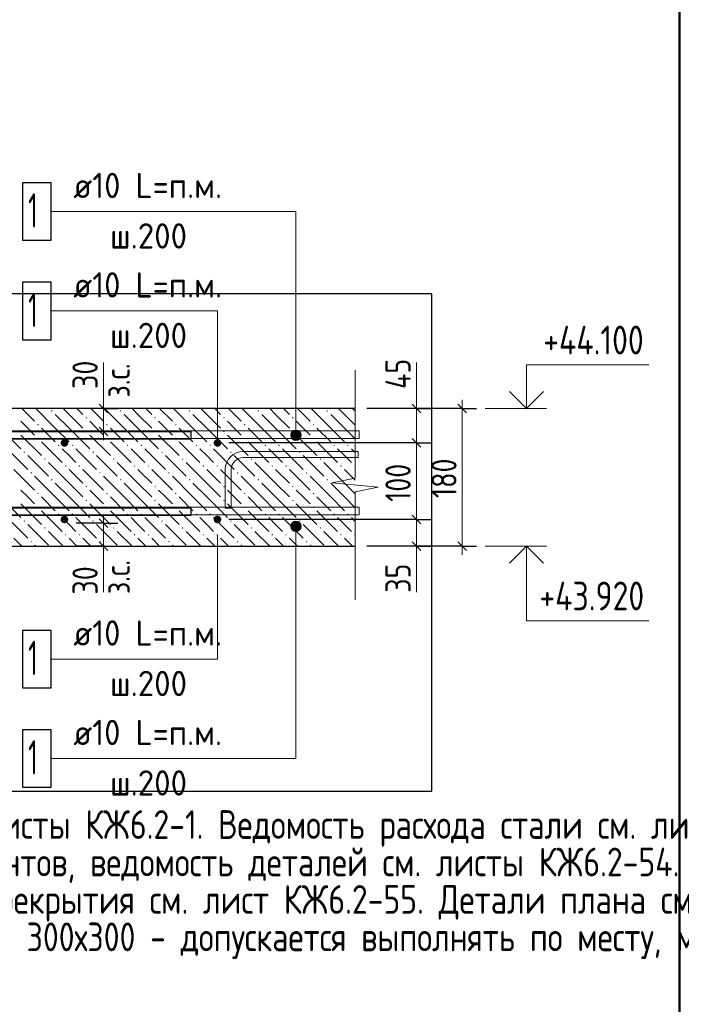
# Model space of a CAD drawing. Header units: millimetres. Extents: x 0 to 26306, y 0 to 29700.
# Tile 8 of 14: x 14750 to 20515, y 7100 to 15680. Entities that reach past the tile are written whole.
import ezdxf

# ---------------------------------------------------------------- set-up
doc = ezdxf.new("R2010")
doc.units = ezdxf.units.MM
for name, color, linetype, lineweight in [('Standard', 7, 'Continuous', 25), ('ЖБ Перекрытие верхний уровень', 7, 'Continuous', 35), ('Обрамление проемов стержнями', 7, 'Continuous', 25), ('Позиционная метка линия выноска', 7, 'Continuous', 13), ('Примечания', 7, 'Continuous', 25), ('Размерная выноска', 7, 'Continuous', 13)]:
    doc.layers.add(name, color=color, linetype=linetype, lineweight=lineweight)
for name, color, linetype, lineweight, true_color in [('Обрамление П-обр. равн.', 7, 'Continuous', 25, 0x5f1e0f), ('Фиксатор', 7, 'Continuous', 13, 0x494949), ('Фоновоя арматура Х1', 7, 'Continuous', 18, 0x656565)]:
    doc.layers.add(name, color=color, linetype=linetype, lineweight=lineweight, true_color=true_color)
doc.styles.add('ARIAL', font='arial.ttf')
doc.styles.add('GOST 2.304-81', font='txt')
doc.styles.add('ISOCPEUR', font='txt')

msp = doc.modelspace()

# ---------------------------------------------------------------- hatches: boundary and pattern name
at = {"layer": 'ЖБ Перекрытие верхний уровень', "linetype": 'Continuous', "lineweight": 18, "transparency": 33554687}
for points in [[(15023.1, 12270.9), (15029.7, 12277.4), (15036.2, 12270.9), (15029.7, 12264.4)], [(15623.1, 12270.9), (15629.7, 12277.4), (15636.2, 12270.9), (15629.7, 12264.4)], [(16223.1, 12270.9), (16229.7, 12277.4), (16236.2, 12270.9), (16229.7, 12264.4)], [(16823.1, 12270.9), (16829.7, 12277.4), (16836.2, 12270.9), (16829.7, 12264.4)], [(17423.1, 12270.9), (17429.7, 12277.4), (17436.2, 12270.9), (17429.7, 12264.4)], [(15323.1, 12210.9), (15329.7, 12217.4), (15336.2, 12210.9), (15329.7, 12204.4)], [(15923.1, 12210.9), (15929.7, 12217.4), (15936.2, 12210.9), (15929.7, 12204.4)], [(16523.1, 12210.9), (16529.7, 12217.4), (16536.2, 12210.9), (16529.7, 12204.4)], [(17123.1, 12210.9), (17129.7, 12217.4), (17136.2, 12210.9), (17129.7, 12204.4)], [(14903.2, 12150.9), (14909.6, 12157.4), (14916.1, 12150.9), (14909.6, 12144.4)], [(15503.2, 12150.9), (15509.6, 12157.4), (15516.1, 12150.9), (15509.6, 12144.4)], [(16103.2, 12150.9), (16109.6, 12157.4), (16116.1, 12150.9), (16109.6, 12144.4)], [(16703.2, 12150.9), (16709.6, 12157.4), (16716.1, 12150.9), (16709.6, 12144.4)], [(17303.2, 12150.9), (17309.6, 12157.4), (17316.1, 12150.9), (17309.6, 12144.4)], [(14903.2, 12030.9), (14909.6, 12037.4), (14916.1, 12030.9), (14909.6, 12024.4)], [(15323.1, 12090.9), (15329.7, 12097.4), (15336.2, 12090.9), (15329.7, 12084.4)], [(15503.2, 12030.9), (15509.6, 12037.4), (15516.1, 12030.9), (15509.6, 12024.4)], [(15923.1, 12090.9), (15929.7, 12097.4), (15936.2, 12090.9), (15929.7, 12084.4)], [(16103.2, 12030.9), (16109.6, 12037.4), (16116.1, 12030.9), (16109.6, 12024.4)], [(16523.1, 12090.9), (16529.7, 12097.4), (16536.2, 12090.9), (16529.7, 12084.4)], [(16703.2, 12030.9), (16709.6, 12037.4), (16716.1, 12030.9), (16709.6, 12024.4)], [(17123.1, 12090.9), (17129.7, 12097.4), (17136.2, 12090.9), (17129.7, 12084.4)], [(17303.2, 12030.9), (17309.6, 12037.4), (17316.1, 12030.9), (17309.6, 12024.4)], [(15083.2, 11970.9), (15089.7, 11977.4), (15096.1, 11970.9), (15089.7, 11964.4)], [(15203.2, 11970.9), (15209.6, 11977.4), (15216.1, 11970.9), (15209.6, 11964.4)], [(15683.2, 11970.9), (15689.7, 11977.4), (15696.1, 11970.9), (15689.7, 11964.4)], [(15803.2, 11970.9), (15809.6, 11977.4), (15816.1, 11970.9), (15809.6, 11964.4)], [(16283.2, 11970.9), (16289.7, 11977.4), (16296.1, 11970.9), (16289.7, 11964.4)], [(16403.2, 11970.9), (16409.6, 11977.4), (16416.1, 11970.9), (16409.6, 11964.4)], [(16883.2, 11970.9), (16889.7, 11977.4), (16896.1, 11970.9), (16889.7, 11964.4)], [(17003.2, 11970.9), (17009.6, 11977.4), (17016.1, 11970.9), (17009.6, 11964.4)], [(17483.2, 11970.9), (17489.7, 11977.4), (17496.1, 11970.9), (17489.7, 11964.4)], [(17603.2, 11970.9), (17609.6, 11977.4), (17616.1, 11970.9), (17609.6, 11964.4)], [(14783.2, 11910.9), (14789.7, 11917.4), (14796.1, 11910.9), (14789.7, 11904.4)], [(14963.2, 11850.9), (14969.7, 11857.4), (14976.2, 11850.9), (14969.7, 11844.4)], [(15383.2, 11910.9), (15389.7, 11917.4), (15396.1, 11910.9), (15389.7, 11904.4)], [(15563.2, 11850.9), (15569.7, 11857.4), (15576.2, 11850.9), (15569.7, 11844.4)], [(15983.2, 11910.9), (15989.7, 11917.4), (15996.1, 11910.9), (15989.7, 11904.4)], [(16163.2, 11850.9), (16169.7, 11857.4), (16176.2, 11850.9), (16169.7, 11844.4)], [(16583.2, 11910.9), (16589.7, 11917.4), (16596.1, 11910.9), (16589.7, 11904.4)], [(16763.2, 11850.9), (16769.7, 11857.4), (16776.2, 11850.9), (16769.7, 11844.4)], [(17183.2, 11910.9), (17189.7, 11917.4), (17196.1, 11910.9), (17189.7, 11904.4)], [(17363.2, 11850.9), (17369.7, 11857.4), (17376.2, 11850.9), (17369.7, 11844.4)], [(15143.2, 11790.9), (15149.7, 11797.4), (15156.2, 11790.9), (15149.7, 11784.4)], [(15263.2, 11790.9), (15269.7, 11797.4), (15276.2, 11790.9), (15269.7, 11784.4)], [(15743.2, 11790.9), (15749.7, 11797.4), (15756.2, 11790.9), (15749.7, 11784.4)], [(15863.2, 11790.9), (15869.7, 11797.4), (15876.2, 11790.9), (15869.7, 11784.4)], [(16343.2, 11790.9), (16349.7, 11797.4), (16356.2, 11790.9), (16349.7, 11784.4)], [(16463.2, 11790.9), (16469.7, 11797.4), (16476.2, 11790.9), (16469.7, 11784.4)], [(16943.2, 11790.9), (16949.7, 11797.4), (16956.2, 11790.9), (16949.7, 11784.4)], [(17063.2, 11790.9), (17069.7, 11797.4), (17076.2, 11790.9), (17069.7, 11784.4)], [(17543.2, 11790.9), (17549.7, 11797.4), (17556.2, 11790.9), (17549.7, 11784.4)], [(17663.2, 11790.9), (17669.7, 11797.4), (17673, 11794.1), (17673, 11787.7), (17669.7, 11784.4)], [(14843.2, 11730.9), (14849.7, 11737.4), (14856.2, 11730.9), (14849.7, 11724.4)], [(15023.1, 11670.9), (15029.7, 11677.4), (15036.2, 11670.9), (15029.7, 11664.4)], [(15443.2, 11730.9), (15449.7, 11737.4), (15456.2, 11730.9), (15449.7, 11724.4)], [(15623.1, 11670.9), (15629.7, 11677.4), (15636.2, 11670.9), (15629.7, 11664.4)], [(16043.2, 11730.9), (16049.7, 11737.4), (16056.2, 11730.9), (16049.7, 11724.4)], [(16223.1, 11670.9), (16229.7, 11677.4), (16236.2, 11670.9), (16229.7, 11664.4)], [(16643.2, 11730.9), (16649.7, 11737.4), (16656.2, 11730.9), (16649.7, 11724.4)], [(16823.1, 11670.9), (16829.7, 11677.4), (16836.2, 11670.9), (16829.7, 11664.4)], [(17243.2, 11730.9), (17249.7, 11737.4), (17256.2, 11730.9), (17249.7, 11724.4)], [(17423.1, 11670.9), (17429.7, 11677.4), (17436.2, 11670.9), (17429.7, 11664.4)], [(15323.1, 11610.9), (15329.7, 11617.4), (15336.2, 11610.9), (15329.7, 11604.4)], [(15923.1, 11610.9), (15929.7, 11617.4), (15936.2, 11610.9), (15929.7, 11604.4)], [(16523.1, 11610.9), (16529.7, 11617.4), (16536.2, 11610.9), (16529.7, 11604.4)], [(17123.1, 11610.9), (17129.7, 11617.4), (17136.2, 11610.9), (17129.7, 11604.4)], [(14903.2, 11550.9), (14909.6, 11557.4), (14916.1, 11550.9), (14909.6, 11544.4)], [(15323.1, 11490.9), (15329.7, 11497.4), (15336.2, 11490.9), (15329.7, 11484.4)], [(15503.2, 11550.9), (15509.6, 11557.4), (15516.1, 11550.9), (15509.6, 11544.4)], [(15923.1, 11490.9), (15929.7, 11497.4), (15936.2, 11490.9), (15929.7, 11484.4)], [(16103.2, 11550.9), (16109.6, 11557.4), (16116.1, 11550.9), (16109.6, 11544.4)], [(16523.1, 11490.9), (16529.7, 11497.4), (16536.2, 11490.9), (16529.7, 11484.4)], [(16703.2, 11550.9), (16709.6, 11557.4), (16716.1, 11550.9), (16709.6, 11544.4)], [(17123.1, 11490.9), (17129.7, 11497.4), (17136.2, 11490.9), (17129.7, 11484.4)], [(17303.2, 11550.9), (17309.6, 11557.4), (17316.1, 11550.9), (17309.6, 11544.4)], [(14903.2, 11430.9), (14909.6, 11437.4), (14916.1, 11430.9), (14909.6, 11424.4)], [(15503.2, 11430.9), (15509.6, 11437.4), (15516.1, 11430.9), (15509.6, 11424.4)], [(16103.2, 11430.9), (16109.6, 11437.4), (16116.1, 11430.9), (16109.6, 11424.4)], [(16703.2, 11430.9), (16709.6, 11437.4), (16716.1, 11430.9), (16709.6, 11424.4)], [(17303.2, 11430.9), (17309.6, 11437.4), (17316.1, 11430.9), (17309.6, 11424.4)], [(15083.2, 11370.9), (15089.7, 11377.4), (15096.1, 11370.9), (15089.7, 11364.4)], [(15203.2, 11370.9), (15209.6, 11377.4), (15216.1, 11370.9), (15209.6, 11364.4)], [(15683.2, 11370.9), (15689.7, 11377.4), (15696.1, 11370.9), (15689.7, 11364.4)], [(15803.2, 11370.9), (15809.6, 11377.4), (15816.1, 11370.9), (15809.6, 11364.4)], [(16283.2, 11370.9), (16289.7, 11377.4), (16296.1, 11370.9), (16289.7, 11364.4)], [(16403.2, 11370.9), (16409.6, 11377.4), (16416.1, 11370.9), (16409.6, 11364.4)], [(16883.2, 11370.9), (16889.7, 11377.4), (16896.1, 11370.9), (16889.7, 11364.4)], [(17003.2, 11370.9), (17009.6, 11377.4), (17016.1, 11370.9), (17009.6, 11364.4)], [(17483.2, 11370.9), (17489.7, 11377.4), (17496.1, 11370.9), (17489.7, 11364.4)], [(17603.2, 11370.9), (17609.6, 11377.4), (17616.1, 11370.9), (17609.6, 11364.4)], [(14783.2, 11310.9), (14789.7, 11317.4), (14796.1, 11310.9), (14789.7, 11304.4)], [(14963.2, 11250.9), (14969.7, 11257.4), (14976.2, 11250.9), (14969.7, 11244.4)], [(15383.2, 11310.9), (15389.7, 11317.4), (15396.1, 11310.9), (15389.7, 11304.4)], [(15563.2, 11250.9), (15569.7, 11257.4), (15576.2, 11250.9), (15569.7, 11244.4)], [(15983.2, 11310.9), (15989.7, 11317.4), (15996.1, 11310.9), (15989.7, 11304.4)], [(16163.2, 11250.9), (16169.7, 11257.4), (16176.2, 11250.9), (16169.7, 11244.4)], [(16583.2, 11310.9), (16589.7, 11317.4), (16596.1, 11310.9), (16589.7, 11304.4)], [(16763.2, 11250.9), (16769.7, 11257.4), (16776.2, 11250.9), (16769.7, 11244.4)], [(17183.2, 11310.9), (17189.7, 11317.4), (17196.1, 11310.9), (17189.7, 11304.4)], [(17363.2, 11250.9), (17369.7, 11257.4), (17376.2, 11250.9), (17369.7, 11244.4)], [(15143.2, 11190.9), (15149.7, 11197.4), (15156.2, 11190.9), (15149.7, 11184.4)], [(15263.2, 11190.9), (15269.7, 11197.4), (15276.2, 11190.9), (15269.7, 11184.4)], [(15743.2, 11190.9), (15749.7, 11197.4), (15756.2, 11190.9), (15749.7, 11184.4)], [(15863.2, 11190.9), (15869.7, 11197.4), (15876.2, 11190.9), (15869.7, 11184.4)], [(16343.2, 11190.9), (16349.7, 11197.4), (16356.2, 11190.9), (16349.7, 11184.4)], [(16463.2, 11190.9), (16469.7, 11197.4), (16476.2, 11190.9), (16469.7, 11184.4)], [(16943.2, 11190.9), (16949.7, 11197.4), (16956.2, 11190.9), (16949.7, 11184.4)], [(17063.2, 11190.9), (17069.7, 11197.4), (17076.2, 11190.9), (17069.7, 11184.4)], [(17543.2, 11190.9), (17549.7, 11197.4), (17556.2, 11190.9), (17549.7, 11184.4)], [(17663.2, 11190.9), (17669.7, 11197.4), (17673, 11194.1), (17673, 11187.7), (17669.7, 11184.4)], [(14843.2, 11130.9), (14849.7, 11137.4), (14856.2, 11130.9), (14849.7, 11124.4)], [(15443.2, 11130.9), (15449.7, 11137.4), (15456.2, 11130.9), (15449.7, 11124.4)], [(16043.2, 11130.9), (16049.7, 11137.4), (16056.2, 11130.9), (16049.7, 11124.4)], [(16643.2, 11130.9), (16649.7, 11137.4), (16656.2, 11130.9), (16649.7, 11124.4)], [(17243.2, 11130.9), (17249.7, 11137.4), (17256.2, 11130.9), (17249.7, 11124.4)]]:
    msp.add_hatch(color=7, dxfattribs=at).paths.add_polyline_path(points, flags=16)
at = {"layer": 'Позиционная метка линия выноска', "linetype": 'Continuous', "lineweight": 13, "transparency": 33554687}
for points in [[(17134.1, 12097), (17179.1, 12097), (17156.6, 12103.3)], [(17195.3, 12080.8), (17117.9, 12080.8), (17111.6, 12058.3)], [(17195.3, 12080.8), (17111.6, 12058.3), (17201.6, 12058.3)], [(17201.6, 12058.3), (17111.6, 12058.3), (17117.9, 12035.8)], [(17179.1, 12097), (17134.1, 12097), (17117.9, 12080.8)], [(17179.1, 12097), (17117.9, 12080.8), (17195.3, 12080.8)], [(17201.6, 12058.3), (17117.9, 12035.8), (17195.3, 12035.8)], [(17195.3, 12035.8), (17117.9, 12035.8), (17134.1, 12019.6)], [(17195.3, 12035.8), (17134.1, 12019.6), (17179.1, 12019.6)], [(17179.1, 12019.6), (17134.1, 12019.6), (17156.6, 12013.3)], [(17111.6, 11265), (17201.6, 11265), (17195.3, 11287.5)], [(17111.6, 11265), (17195.3, 11287.5), (17117.9, 11287.5)], [(17117.9, 11242.5), (17201.6, 11265), (17111.6, 11265)], [(17117.9, 11287.5), (17195.3, 11287.5), (17179.1, 11303.7)], [(17117.9, 11287.5), (17179.1, 11303.7), (17134.1, 11303.7)], [(17117.9, 11242.5), (17195.3, 11242.5), (17201.6, 11265)], [(17134.1, 11226.3), (17195.3, 11242.5), (17117.9, 11242.5)], [(17134.1, 11303.7), (17179.1, 11303.7), (17156.6, 11310)], [(17134.1, 11226.3), (17179.1, 11226.3), (17195.3, 11242.5)], [(17179.1, 11226.3), (17134.1, 11226.3), (17156.6, 11220)]]:
    msp.add_hatch(color=7, dxfattribs=at).paths.add_polyline_path(points)
at = {"layer": 'Фоновоя арматура Х1', "linetype": 'Continuous', "lineweight": 18, "transparency": 33554687}
for points in [[(15173, 11991.7), (15170.4, 12004.4), (15163.2, 12015.2), (15152.4, 12022.5), (15139.6, 12025), (15126.9, 12022.5), (15116.1, 12015.2), (15108.8, 12004.4), (15106.3, 11991.7), (15108.8, 11978.9), (15116.1, 11968.1), (15126.9, 11960.9), (15139.6, 11958.3), (15152.4, 11960.9), (15163.2, 11968.1), (15170.4, 11978.9)], [(16506.3, 11991.7), (16503.8, 12004.4), (16496.5, 12015.2), (16485.7, 12022.5), (16473, 12025), (16460.2, 12022.5), (16449.4, 12015.2), (16442.2, 12004.4), (16439.6, 11991.7), (16442.2, 11978.9), (16449.4, 11968.1), (16460.2, 11960.9), (16473, 11958.3), (16485.7, 11960.9), (16496.5, 11968.1), (16503.8, 11978.9)], [(15173, 11325), (15170.4, 11337.8), (15163.2, 11348.6), (15152.4, 11355.8), (15139.6, 11358.3), (15126.9, 11355.8), (15116.1, 11348.6), (15108.8, 11337.8), (15106.3, 11325), (15108.8, 11312.2), (15116.1, 11301.4), (15126.9, 11294.2), (15139.6, 11291.7), (15152.4, 11294.2), (15163.2, 11301.4), (15170.4, 11312.2)], [(16506.3, 11325), (16503.8, 11337.8), (16496.5, 11348.6), (16485.7, 11355.8), (16473, 11358.3), (16460.2, 11355.8), (16449.4, 11348.6), (16442.2, 11337.8), (16439.6, 11325), (16442.2, 11312.2), (16449.4, 11301.4), (16460.2, 11294.2), (16473, 11291.7), (16485.7, 11294.2), (16496.5, 11301.4), (16503.8, 11312.2)]]:
    msp.add_hatch(color=7, dxfattribs=at).paths.add_polyline_path(points)

# ---------------------------------------------------------------- linework, layer by layer
at = {"layer": 'Standard', "color": 7, "linetype": 'Continuous', "lineweight": 13, "transparency": 33554687}
for p, q in [((15479.4, 12291.7), (15479.4, 12366.7)), ((18206.3, 12291.7), (18206.3, 12366.7)), ((18606.3, 12291.7), (18606.3, 12366.7)), ((15479.4, 12091.7), (15479.4, 12291.7)), ((18206.3, 12291.7), (18206.3, 11991.7)), ((15479.4, 12091.7), (15479.4, 12016.7)), ((18206.3, 11991.7), (18206.3, 11325)), ((15479.4, 11291.7), (15479.4, 11366.7)), ((15479.4, 11291.7), (15479.4, 11091.7)), ((18206.3, 11325), (18206.3, 11091.7)), ((15479.4, 11091.7), (15479.4, 11016.7)), ((18206.3, 11091.7), (18206.3, 11016.7)), ((18606.3, 11091.7), (18606.3, 11016.7))]:
    msp.add_line(p, q, dxfattribs=at)
at = {"layer": 'Standard', "color": 251, "linetype": 'Continuous', "lineweight": -3, "true_color": 0x656565, "transparency": 33554687}
for p, q in [((15479.4, 12291.7), (15242.9, 12291.7)), ((15479.4, 12291.7), (15354.4, 12291.7)), ((15479.4, 12291.7), (15604.4, 12291.7)), ((18606.3, 12291.7), (17773, 12291.7)), ((18206.3, 12291.7), (18081.3, 12291.7)), ((18206.3, 12291.7), (18331.3, 12291.7)), ((18606.3, 12291.7), (18481.3, 12291.7)), ((18606.3, 12291.7), (18731.3, 12291.7)), ((15479.4, 12091.7), (15241.3, 12091.7)), ((15479.4, 12091.7), (15354.4, 12091.7)), ((15479.4, 12091.7), (15604.4, 12091.7)), ((18206.3, 11991.7), (18081.3, 11991.7)), ((18206.3, 11991.7), (18331.3, 11991.7)), ((15479.4, 11291.7), (15241.3, 11291.7)), ((15479.4, 11291.7), (15354.4, 11291.7)), ((15479.4, 11291.7), (15604.4, 11291.7)), ((18206.3, 11325), (18081.3, 11325)), ((18206.3, 11325), (18331.3, 11325)), ((15479.4, 11091.7), (15242.9, 11091.7)), ((15479.4, 11091.7), (15354.4, 11091.7)), ((15479.4, 11091.7), (15604.4, 11091.7)), ((18606.3, 11091.7), (17773, 11091.7)), ((18206.3, 11091.7), (18081.3, 11091.7)), ((18206.3, 11091.7), (18331.3, 11091.7)), ((18606.3, 11091.7), (18481.3, 11091.7)), ((18606.3, 11091.7), (18731.3, 11091.7))]:
    msp.add_line(p, q, dxfattribs=at)
at = {"layer": 'Standard', "color": 7, "linetype": 'Continuous', "lineweight": 25, "transparency": 33554687}
for p, q in [((15516.9, 12254.2), (15441.9, 12329.2)), ((18168.8, 12329.2), (18243.8, 12254.2)), ((18568.8, 12329.2), (18643.8, 12254.2)), ((15516.9, 12054.2), (15441.9, 12129.2)), ((18168.8, 12029.2), (18243.8, 11954.2)), ((15441.9, 11329.2), (15516.9, 11254.2)), ((18168.8, 11362.5), (18243.8, 11287.5)), ((15441.9, 11129.2), (15516.9, 11054.2)), ((18168.8, 11129.2), (18243.8, 11054.2)), ((18568.8, 11129.2), (18643.8, 11054.2))]:
    msp.add_line(p, q, dxfattribs=at)
at = {"layer": 'Standard', "color": 7, "linetype": 'Continuous', "lineweight": 50, "transparency": 33554687}
msp.add_lwpolyline([(2000, 29200), (20500, 29200), (20500, 500), (2000, 500), (2000, 29200)], close=True, dxfattribs=at)
at = {"layer": 'Standard', "color": 254, "linetype": 'Continuous', "lineweight": 25, "true_color": 0xc4c4ff, "transparency": 33554687}
msp.add_lwpolyline([(10006.3, 8958.3), (18339.6, 8958.3), (18339.6, 13291.7), (10006.3, 13291.7), (10006.3, 8958.3)], dxfattribs=at)
at = {"layer": 'Standard', "color": 251, "linetype": 'Continuous', "lineweight": -3, "true_color": 0x656565, "transparency": 33554687}
for points in [[(18206.3, 12291.7), (18189.3, 12291.7), (18189.3, 12291.7), (18189.3, 12291.7), (18189.3, 12291.7), (17773, 12291.7)], [(18206.3, 11991.7), (18189.3, 11991.7), (18189.3, 11991.7), (18189.3, 11991.7), (18189.3, 11991.7), (16573, 11991.7)], [(18206.3, 11325), (18189.3, 11325), (18189.3, 11325), (16573, 11325)], [(18206.3, 11091.7), (18189.3, 11091.7), (18189.3, 11091.7), (17773, 11091.7)]]:
    msp.add_lwpolyline(points, dxfattribs=at)
at = {"layer": 'Standard', "color": 7, "linetype": 'Continuous', "lineweight": 13, "transparency": 33554687}
msp.add_lwpolyline([(18606.3, 12291.7), (18606.3, 11695.2), (18606.3, 11695.2), (18606.3, 11091.7)], dxfattribs=at)
at = {"layer": 'ЖБ Перекрытие верхний уровень', "color": 7, "linetype": 'Continuous', "lineweight": 25, "transparency": 33554687}
for p, q in [((17673, 12291.7), (13206.3, 12291.7)), ((14406.3, 11091.7), (17673, 11091.7))]:
    msp.add_line(p, q, dxfattribs=at)
at = {"layer": 'ЖБ Перекрытие верхний уровень', "color": 9, "linetype": 'Continuous', "lineweight": 18, "true_color": 0xc7c7c7, "transparency": 33554687}
for p, q in [((14768.9, 12291.7), (14879.7, 12180.9)), ((15059.6, 12120.9), (14888.9, 12291.7)), ((15179.7, 12240.9), (15128.9, 12291.7)), ((15248.9, 12291.7), (15299.7, 12240.9)), ((15368.9, 12291.7), (15479.7, 12180.9)), ((15659.6, 12120.9), (15488.9, 12291.7)), ((15779.7, 12240.9), (15728.9, 12291.7)), ((15848.9, 12291.7), (15899.7, 12240.9)), ((15968.9, 12291.7), (16079.7, 12180.9)), ((16259.6, 12120.9), (16088.9, 12291.7)), ((16379.7, 12240.9), (16328.9, 12291.7)), ((16448.9, 12291.7), (16499.7, 12240.9)), ((16568.9, 12291.7), (16679.7, 12180.9)), ((16859.6, 12120.9), (16688.9, 12291.7)), ((16979.7, 12240.9), (16928.9, 12291.7)), ((17048.9, 12291.7), (17099.7, 12240.9)), ((17168.9, 12291.7), (17279.7, 12180.9)), ((17459.6, 12120.9), (17288.9, 12291.7)), ((17579.7, 12240.9), (17528.9, 12291.7)), ((17648.9, 12291.7), (17673, 12267.6)), ((15059.6, 12240.9), (15179.7, 12120.9)), ((15179.7, 12240.9), (15299.7, 12120.9)), ((15659.6, 12240.9), (15779.7, 12120.9)), ((15779.7, 12240.9), (15899.7, 12120.9)), ((16259.6, 12240.9), (16379.7, 12120.9)), ((16379.7, 12240.9), (16499.7, 12120.9)), ((16859.6, 12240.9), (16979.7, 12120.9)), ((16979.7, 12240.9), (17099.7, 12120.9)), ((17459.6, 12240.9), (17579.7, 12120.9)), ((17579.7, 12240.9), (17673, 12147.6)), ((14579.7, 12120.9), (14759.6, 11940.9)), ((14819.6, 12120.9), (14759.6, 12180.9)), ((14879.7, 12060.9), (14819.6, 12120.9)), ((14939.6, 12120.9), (15059.6, 12000.9)), ((15059.6, 12120.9), (15179.7, 12000.9)), ((15179.7, 12120.9), (15359.6, 11940.9)), ((15419.6, 12120.9), (15359.6, 12180.9)), ((15479.7, 12060.9), (15419.6, 12120.9)), ((15539.6, 12120.9), (15659.6, 12000.9)), ((15659.6, 12120.9), (15779.7, 12000.9)), ((15779.7, 12120.9), (15959.6, 11940.9)), ((16019.6, 12120.9), (15959.6, 12180.9)), ((16079.7, 12060.9), (16019.6, 12120.9)), ((16139.6, 12120.9), (16259.6, 12000.9)), ((16259.6, 12120.9), (16379.7, 12000.9)), ((16379.7, 12120.9), (16559.6, 11940.9)), ((16619.6, 12120.9), (16559.6, 12180.9)), ((16679.7, 12060.9), (16619.6, 12120.9)), ((16739.6, 12120.9), (16859.6, 12000.9)), ((16859.6, 12120.9), (16979.7, 12000.9)), ((16979.7, 12120.9), (17159.6, 11940.9)), ((17219.6, 12120.9), (17159.6, 12180.9)), ((17279.7, 12060.9), (17219.6, 12120.9)), ((17339.6, 12120.9), (17459.6, 12000.9)), ((17459.6, 12120.9), (17579.7, 12000.9)), ((17579.7, 12120.9), (17673, 12027.6)), ((14759.6, 12060.9), (14939.6, 11880.9)), ((15359.6, 12060.9), (15539.6, 11880.9)), ((15959.6, 12060.9), (16139.6, 11880.9)), ((16559.6, 12060.9), (16739.6, 11880.9)), ((17159.6, 12060.9), (17339.6, 11880.9)), ((14639.6, 11940.9), (14819.6, 11760.9)), ((14939.6, 12000.9), (15119.6, 11820.9)), ((15179.7, 11880.9), (15119.6, 11940.9)), ((15239.6, 11940.9), (15419.6, 11760.9)), ((15539.6, 12000.9), (15719.6, 11820.9)), ((15779.7, 11880.9), (15719.6, 11940.9)), ((15839.6, 11940.9), (16019.6, 11760.9)), ((16139.6, 12000.9), (16319.6, 11820.9)), ((16379.7, 11880.9), (16319.6, 11940.9)), ((16439.6, 11940.9), (16619.6, 11760.9)), ((16739.6, 12000.9), (16919.6, 11820.9)), ((16979.7, 11880.9), (16919.6, 11940.9)), ((17039.6, 11940.9), (17219.6, 11760.9)), ((17339.6, 12000.9), (17519.6, 11820.9)), ((17579.7, 11880.9), (17519.6, 11940.9)), ((17639.6, 11940.9), (17673, 11907.6)), ((14819.6, 11880.9), (14999.7, 11700.9)), ((15239.6, 11820.9), (15179.7, 11880.9)), ((15419.6, 11880.9), (15599.7, 11700.9)), ((15839.6, 11820.9), (15779.7, 11880.9)), ((16019.6, 11880.9), (16199.7, 11700.9)), ((16439.6, 11820.9), (16379.7, 11880.9)), ((16619.6, 11880.9), (16799.7, 11700.9)), ((17039.6, 11820.9), (16979.7, 11880.9)), ((17219.6, 11880.9), (17399.7, 11700.9)), ((17639.6, 11820.9), (17579.7, 11880.9)), ((14699.7, 11760.9), (14879.7, 11580.9)), ((15179.7, 11640.9), (14999.7, 11820.9)), ((15179.7, 11760.9), (15299.7, 11640.9)), ((15299.7, 11760.9), (15479.7, 11580.9)), ((15779.7, 11640.9), (15599.7, 11820.9)), ((15779.7, 11760.9), (15899.7, 11640.9)), ((15899.7, 11760.9), (16079.7, 11580.9)), ((16379.7, 11640.9), (16199.7, 11820.9)), ((16379.7, 11760.9), (16499.7, 11640.9)), ((16499.7, 11760.9), (16679.7, 11580.9)), ((16979.7, 11640.9), (16799.7, 11820.9)), ((16979.7, 11760.9), (17099.7, 11640.9)), ((17099.7, 11760.9), (17279.7, 11580.9)), ((17579.7, 11640.9), (17399.7, 11820.9)), ((17579.7, 11760.9), (17673, 11667.6)), ((15059.6, 11520.9), (14879.7, 11700.9)), ((15659.6, 11520.9), (15479.7, 11700.9)), ((16259.6, 11520.9), (16079.7, 11700.9)), ((16859.6, 11520.9), (16679.7, 11700.9)), ((17459.6, 11520.9), (17279.7, 11700.9)), ((15059.6, 11640.9), (15179.7, 11520.9)), ((15179.7, 11640.9), (15299.7, 11520.9)), ((15659.6, 11640.9), (15779.7, 11520.9)), ((15779.7, 11640.9), (15899.7, 11520.9)), ((16259.6, 11640.9), (16379.7, 11520.9)), ((16379.7, 11640.9), (16499.7, 11520.9)), ((16859.6, 11640.9), (16979.7, 11520.9)), ((16979.7, 11640.9), (17099.7, 11520.9)), ((17459.6, 11640.9), (17579.7, 11520.9)), ((17579.7, 11640.9), (17673, 11547.6)), ((14579.7, 11520.9), (14759.6, 11340.9)), ((14819.6, 11520.9), (14759.6, 11580.9)), ((14879.7, 11460.9), (14819.6, 11520.9)), ((14939.6, 11520.9), (15059.6, 11400.9)), ((15059.6, 11520.9), (15179.7, 11400.9)), ((15179.7, 11520.9), (15359.6, 11340.9)), ((15419.6, 11520.9), (15359.6, 11580.9)), ((15479.7, 11460.9), (15419.6, 11520.9)), ((15539.6, 11520.9), (15659.6, 11400.9)), ((15659.6, 11520.9), (15779.7, 11400.9)), ((15779.7, 11520.9), (15959.6, 11340.9)), ((16019.6, 11520.9), (15959.6, 11580.9)), ((16079.7, 11460.9), (16019.6, 11520.9)), ((16139.6, 11520.9), (16259.6, 11400.9)), ((16259.6, 11520.9), (16379.7, 11400.9)), ((16379.7, 11520.9), (16559.6, 11340.9)), ((16619.6, 11520.9), (16559.6, 11580.9)), ((16679.7, 11460.9), (16619.6, 11520.9)), ((16739.6, 11520.9), (16859.6, 11400.9)), ((16859.6, 11520.9), (16979.7, 11400.9)), ((16979.7, 11520.9), (17159.6, 11340.9)), ((17219.6, 11520.9), (17159.6, 11580.9)), ((17279.7, 11460.9), (17219.6, 11520.9)), ((17339.6, 11520.9), (17459.6, 11400.9)), ((17459.6, 11520.9), (17579.7, 11400.9)), ((17579.7, 11520.9), (17673, 11427.6)), ((14759.6, 11460.9), (14939.6, 11280.9)), ((15359.6, 11460.9), (15539.6, 11280.9)), ((15959.6, 11460.9), (16139.6, 11280.9)), ((16559.6, 11460.9), (16739.6, 11280.9)), ((17159.6, 11460.9), (17339.6, 11280.9)), ((14639.6, 11340.9), (14819.6, 11160.9)), ((14939.6, 11400.9), (15119.6, 11220.9)), ((15179.7, 11280.9), (15119.6, 11340.9)), ((15239.6, 11340.9), (15419.6, 11160.9)), ((15539.6, 11400.9), (15719.6, 11220.9)), ((15779.7, 11280.9), (15719.6, 11340.9)), ((15839.6, 11340.9), (16019.6, 11160.9)), ((16139.6, 11400.9), (16319.6, 11220.9)), ((16379.7, 11280.9), (16319.6, 11340.9)), ((16439.6, 11340.9), (16619.6, 11160.9)), ((16739.6, 11400.9), (16919.6, 11220.9)), ((16979.7, 11280.9), (16919.6, 11340.9)), ((17039.6, 11340.9), (17219.6, 11160.9)), ((17339.6, 11400.9), (17519.6, 11220.9)), ((17579.7, 11280.9), (17519.6, 11340.9)), ((17639.6, 11340.9), (17673, 11307.6)), ((14819.6, 11280.9), (14999.7, 11100.9)), ((15239.6, 11220.9), (15179.7, 11280.9)), ((15419.6, 11280.9), (15599.7, 11100.9)), ((15839.6, 11220.9), (15779.7, 11280.9)), ((16019.6, 11280.9), (16199.7, 11100.9)), ((16439.6, 11220.9), (16379.7, 11280.9)), ((16619.6, 11280.9), (16799.7, 11100.9)), ((17039.6, 11220.9), (16979.7, 11280.9)), ((17219.6, 11280.9), (17399.7, 11100.9)), ((17639.6, 11220.9), (17579.7, 11280.9)), ((14699.7, 11160.9), (14768.9, 11091.7)), ((15128.9, 11091.7), (14999.7, 11220.9)), ((15179.7, 11160.9), (15248.9, 11091.7)), ((15299.7, 11160.9), (15368.9, 11091.7)), ((15728.9, 11091.7), (15599.7, 11220.9)), ((15779.7, 11160.9), (15848.9, 11091.7)), ((15899.7, 11160.9), (15968.9, 11091.7)), ((16328.9, 11091.7), (16199.7, 11220.9)), ((16379.7, 11160.9), (16448.9, 11091.7)), ((16499.7, 11160.9), (16568.9, 11091.7)), ((16928.9, 11091.7), (16799.7, 11220.9)), ((16979.7, 11160.9), (17048.9, 11091.7)), ((17099.7, 11160.9), (17168.9, 11091.7)), ((17528.9, 11091.7), (17399.7, 11220.9)), ((17579.7, 11160.9), (17648.9, 11091.7)), ((14888.9, 11091.7), (14879.7, 11100.9)), ((15488.9, 11091.7), (15479.7, 11100.9)), ((16088.9, 11091.7), (16079.7, 11100.9)), ((16688.9, 11091.7), (16679.7, 11100.9)), ((17288.9, 11091.7), (17279.7, 11100.9))]:
    msp.add_line(p, q, dxfattribs=at)
at = {"layer": 'Обрамление П-обр. равн.', "color": 38, "linetype": 'Continuous', "lineweight": 25, "true_color": 0x5f1e0f, "transparency": 33554687}
for points in [[(13595.3, 12091.7), (16239.6, 12091.7), (16239.6, 12025)], [(16239.6, 12025), (13599.9, 12025)], [(13599.9, 11425), (16239.6, 11425), (16239.6, 11358.3), (13595.3, 11358.3)]]:
    msp.add_lwpolyline(points, dxfattribs=at)
at = {"layer": 'Позиционная метка линия выноска', "color": 7, "linetype": 'Continuous', "lineweight": 13, "transparency": 33554687}
for p, q in [((17156.6, 12103.3), (17156.6, 12103.3)), ((17111.6, 12058.3), (17111.6, 12058.3)), ((17156.6, 12013.3), (17156.6, 12013.3)), ((17201.6, 12058.3), (17201.6, 12058.3)), ((17111.6, 11265), (17111.6, 11265)), ((17156.6, 11310), (17156.6, 11310)), ((17201.6, 11265), (17201.6, 11265)), ((17156.6, 11220), (17156.6, 11220))]:
    msp.add_line(p, q, dxfattribs=at)
for points in [[(15023.3, 14008.3), (17156.6, 14008.3), (17156.6, 12058.3)], [(16473, 11991.7), (16473, 13141.7), (15023.3, 13141.7)], [(15023.3, 9241.7), (17156.6, 9241.7), (17156.6, 11265)], [(16473, 11191.7), (16473, 10108.3), (15023.3, 10108.3)]]:
    msp.add_lwpolyline(points, dxfattribs=at)
for centre in [(17156.6, 12058.3), (17156.6, 11265)]:
    msp.add_circle(centre, 45, dxfattribs=at)
at = {"layer": 'Примечания', "color": 7, "linetype": 'Continuous', "lineweight": 13, "transparency": 33554687}
for p, q in [((17673, 12625), (17673, 11685)), ((18806.3, 12291.7), (19339.6, 12291.7)), ((17673, 11685), (17473, 11645)), ((17473, 11645), (17873, 11605)), ((17873, 11605), (17673, 11565)), ((17673, 11565), (17673, 10625)), ((18806.3, 11091.7), (19339.6, 11091.7)), ((17673, 10625), (17673, 10625))]:
    msp.add_line(p, q, dxfattribs=at)
for points in [[(19165.4, 12291.7), (19165.4, 12671.7), (20232, 12671.7)], [(19165.4, 11091.7), (19165.4, 10441.7), (20232, 10441.7)]]:
    msp.add_lwpolyline(points, dxfattribs=at)
at = {"layer": 'Примечания', "color": 7, "linetype": 'Continuous', "lineweight": 35, "transparency": 33554687}
for points in [[(19016.9, 12440.2), (19165.4, 12291.7), (19313.8, 12440.2)], [(19016.9, 10943.2), (19165.4, 11091.7), (19313.8, 10943.2)]]:
    msp.add_lwpolyline(points, dxfattribs=at)
at = {"layer": 'Размерная выноска', "color": 7, "linetype": 'Continuous', "lineweight": 13, "transparency": 33554687}
for p, q in [((15479.4, 12291.7), (15479.4, 12691.7)), ((18206.3, 12291.7), (18206.3, 12691.7)), ((15479.4, 11091.7), (15479.4, 10691.7)), ((18206.3, 11091.7), (18206.3, 10691.7))]:
    msp.add_line(p, q, dxfattribs=at)
at = {"layer": 'Фиксатор', "color": 251, "linetype": 'Continuous', "lineweight": 13, "true_color": 0x494949, "transparency": 33554687}
msp.add_lwpolyline([(16539.6, 11424.8), (16539.6, 11765.7), (16543.5, 11793.6), (16553.1, 11822.6), (16568, 11849.3), (16586.4, 11871.3), (16608.4, 11889.7), (16635.1, 11904.7), (16664.2, 11914.2), (16692, 11918.1), (17699.6, 11918.1), (17699.6, 11864.8), (16695.7, 11864.8), (16676.3, 11862.1), (16656.7, 11855.6), (16638.8, 11845.6), (16624.3, 11833.4), (16612.1, 11818.9), (16602.1, 11801), (16595.7, 11781.4), (16593, 11762), (16593, 11424.8), (16539.6, 11424.8)], dxfattribs=at)
at = {"layer": 'Фоновоя арматура Х1', "color": 7, "linetype": 'Continuous', "lineweight": 25, "transparency": 33554687}
for points in [[(14773.3, 13758.3), (15023.3, 13758.3), (15023.3, 14258.3), (14773.3, 14258.3), (14773.3, 13758.3)], [(14773.3, 13758.3), (15023.3, 13758.3), (15023.3, 14258.3), (14773.3, 14258.3), (14773.3, 13758.3)], [(14773.3, 12891.7), (15023.3, 12891.7), (15023.3, 13391.7), (14773.3, 13391.7), (14773.3, 12891.7)], [(14773.3, 12891.7), (15023.3, 12891.7), (15023.3, 13391.7), (14773.3, 13391.7), (14773.3, 12891.7)], [(14773.3, 9858.3), (15023.3, 9858.3), (15023.3, 10358.3), (14773.3, 10358.3), (14773.3, 9858.3)], [(14773.3, 9858.3), (15023.3, 9858.3), (15023.3, 10358.3), (14773.3, 10358.3), (14773.3, 9858.3)], [(14773.3, 8991.7), (15023.3, 8991.7), (15023.3, 9491.7), (14773.3, 9491.7), (14773.3, 8991.7)], [(14773.3, 8991.7), (15023.3, 8991.7), (15023.3, 9491.7), (14773.3, 9491.7), (14773.3, 8991.7)]]:
    msp.add_lwpolyline(points, dxfattribs=at)
at = {"layer": 'Фоновоя арматура Х1', "color": 251, "linetype": 'Continuous', "lineweight": 18, "true_color": 0x656565, "transparency": 33554687}
for points in [[(13373, 12098.3), (17706.3, 12098.3), (17706.3, 12031.7), (13373, 12031.7), (13373, 12098.3)], [(13373, 12098.3), (17706.3, 12098.3), (17706.3, 12031.7), (13373, 12031.7), (13373, 12098.3)], [(17706.3, 11365), (13373, 11365), (13373, 11431.7), (17706.3, 11431.7), (17706.3, 11365)], [(17706.3, 11365), (13373, 11365), (13373, 11431.7), (17706.3, 11431.7), (17706.3, 11365)]]:
    msp.add_lwpolyline(points, dxfattribs=at)

# ---------------------------------------------------------------- texts
at = {"layer": 'Standard', "color": 7, "linetype": 'Continuous', "lineweight": 25, "transparency": 33554687, "char_height": 250, "attachment_point": 7, "style": 'GOST 2.304-81'}
for s, insert, width in [('+44.100', (19311.2, 12763.3), 1048.444), ('+43.920', (19277.9, 10533.3), 1084.021)]:
    msp.add_mtext(s, dxfattribs=dict(at, insert=insert, width=width))
at = {"layer": 'Standard', "color": 7, "linetype": 'Continuous', "lineweight": 25, "transparency": 33554687, "char_height": 220, "attachment_point": 7, "rotation": 90, "style": 'GOST 2.304-81'}
for s, insert, width in [('з.с.', (15709.6, 12388), 446.072), ('30', (15429.4, 12462.5), 375.735), ('45', (18156.3, 12462.5), 375.735), ('100', (18156.3, 11478.5), 485.092), ('180', (18556.3, 11511.8), 485.085), ('з.с.', (15709.6, 10674.8), 446.072), ('30', (15429.4, 10670.5), 375.735), ('35', (18156.3, 10686.3), 360.165)]:
    msp.add_mtext(s, dxfattribs=dict(at, insert=insert, width=width))
at = {"layer": 'Обрамление проемов стержнями', "color": 7, "linetype": 'Continuous', "lineweight": 13, "transparency": 33554687, "insert": (11500.1, 8791.6), "char_height": 250, "width": 15672.377, "attachment_point": 1, "line_spacing_factor": 0.783133, "style": 'ARIAL'}
msp.add_mtext('\\A1;{\\fGOST 2.304-81|i0|b0;\\H250.000000;\\W1.000000;\\C7;1. Общие указания см. листы КЖ6.2-1. Ведомость расхода стали см. лист КЖ6.2-54.}\\P{\\fGOST 2.304-81|i0|b0;\\H250.000000;\\W1.000000;\\C7;2. Спецификацию элементов, ведомость деталей см. листы КЖ6.2-54.}\\P{\\fGOST 2.304-81|i0|b0;\\H250.000000;\\W1.000000;\\C7;3. Сечения по плите перекрытия см. лист КЖ6.2-55. Детали плана см. лист КЖ6.2-55.}\\P{\\fGOST 2.304-81|i0|b0;\\H250.000000;\\W1.000000;\\C7;5. Проемы размерами до 300х300 - допускается выполнять по месту, методом алмазного бурения.}\\P', dxfattribs=at)
at = {"layer": 'Фоновоя арматура Х1', "color": 7, "linetype": 'Continuous', "lineweight": 13, "transparency": 33554687, "attachment_point": 7, "style": 'ISOCPEUR'}
for s, insert, char_height, width in [('\\W0.94;ø10 L=п.м. ', (15216.9, 14125.7), 220, 1599.147), ('\\W0.56;1', (14823.3, 13868.3), 300, 233.324), ('\\W0.56;1', (14823.3, 13868.3), 300, 233.324), ('\\W0.95;ш.200 ', (15536, 13685.7), 220, 962.122), ('\\W0.94;ø10 L=п.м. ', (15216.9, 13259), 220, 1599.147), ('\\W0.56;1', (14823.3, 13001.7), 300, 233.324), ('\\W0.56;1', (14823.3, 13001.7), 300, 233.324), ('\\W0.95;ш.200 ', (15536, 12819), 220, 962.122), ('\\W0.94;ø10 L=п.м. ', (15216.9, 10225.7), 220, 1599.147), ('\\W0.56;1', (14823.3, 9968.3), 300, 233.324), ('\\W0.56;1', (14823.3, 9968.3), 300, 233.324), ('\\W0.95;ш.200 ', (15536, 9785.7), 220, 962.122), ('\\W0.94;ø10 L=п.м. ', (15216.9, 9359), 220, 1599.147), ('\\W0.56;1', (14823.3, 9101.7), 300, 233.324), ('\\W0.56;1', (14823.3, 9101.7), 300, 233.324), ('\\W0.95;ш.200 ', (15536, 8919), 220, 962.122)]:
    msp.add_mtext(s, dxfattribs=dict(at, insert=insert, char_height=char_height, width=width))

doc.saveas('drawing.dxf')
